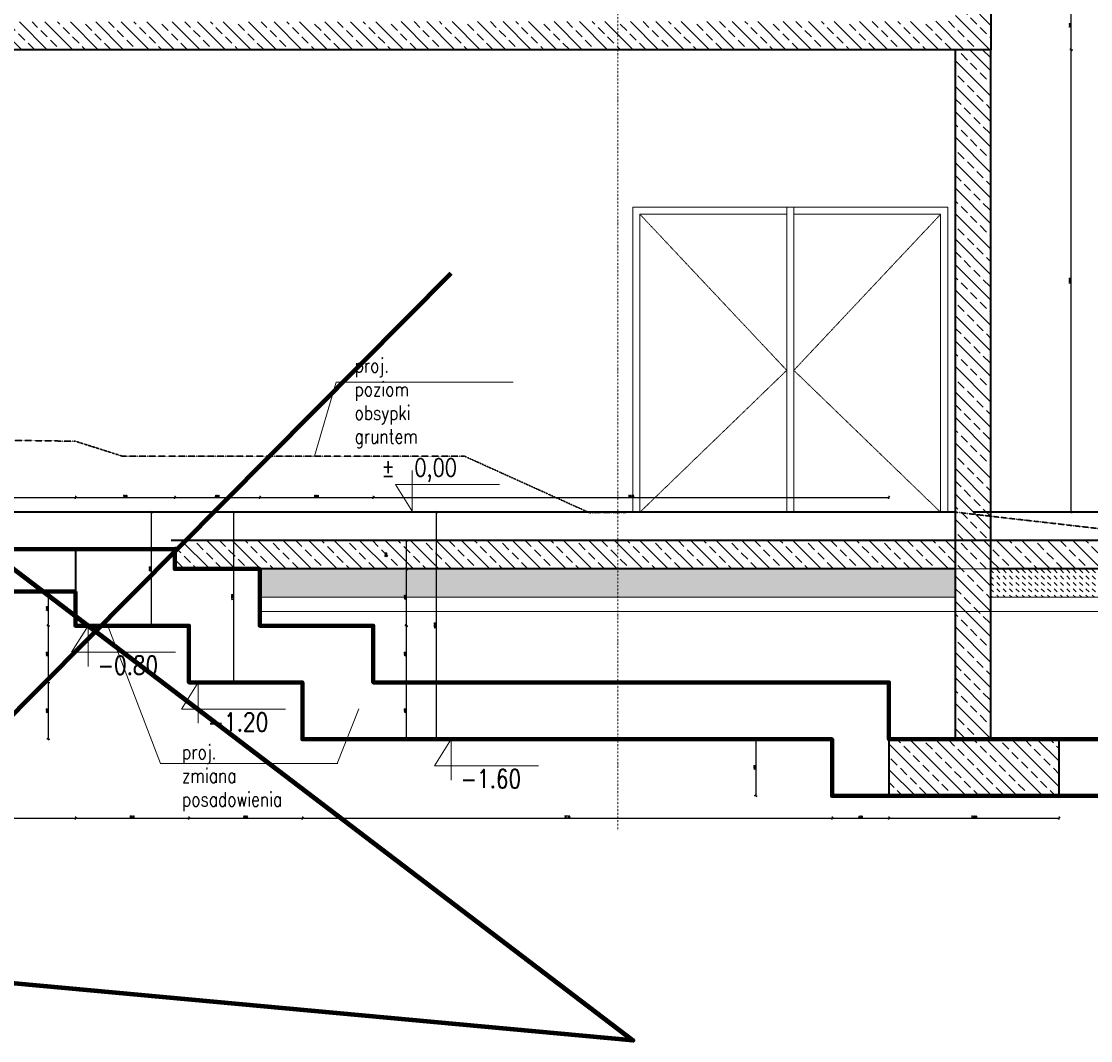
# Model space of a CAD drawing. Header units: millimetres. Extents: x -1893473 to 942156, y -534599 to 942944.
# Tile 7 of 16: x -91795 to -84256, y -280448 to -273264. Entities that reach past the tile are written whole.
import ezdxf

# ---------------------------------------------------------------- set-up
doc = ezdxf.new("R2010")
doc.units = ezdxf.units.MM
doc.header["$LTSCALE"] = 0.2
for name, pattern in [('2_3', [1, 0.5, -0.5]), ('BORDER2', [22.225, 6.35, -3.175, 6.35, -3.175, 0, -3.175]), ('DASHDOT', [25.4, 12.7, -6.35, 0, -6.35])]:
    doc.linetypes.add(name, pattern=pattern)
doc.layers.get('0').update_dxf_attribs({"lineweight": 0})
for name, color, linetype, lineweight in [('!! 1_drzwi-linia', 213, 'Continuous', 5), ('!! 1_hatch projektowane ściany', 4, 'Continuous', 5), ('!! 1_PROJ Sciany', 2, 'Continuous', 40), ('!! 1_PROJ ŻELBET', 1, 'Continuous', 35), ('!! wymiary osi', 250, 'Continuous', 9), ('0-osie-liniA', 14, 'DASHDOT', 5), ('0-rzedne-blok', 62, 'Continuous', 13), ('DO KONSTRUKCJI', 222, 'Continuous', 35), ('P-Linia1', 3, 'Continuous', 53), ('P-Wymiar', 142, 'Continuous', 9), ('P-Ściana żelbetowa', 50, 'Continuous', 30)]:
    doc.layers.add(name, color=color, linetype=linetype, lineweight=lineweight)
doc.styles.add('50', font='ROMANS.shx', dxfattribs={"width": 0.8, "height": 10})
doc.styles.add('DEUTSCH', font='SIMPLEX8')
doc.styles.add('TXT', font='simplex.shx')
doc.dimstyles.new('DIM50', dxfattribs={"dimscale": 5, "dimtxt": 2.5, "dimasz": 1.5, "dimexe": 0, "dimexo": 0, "dimgap": 0.5, "dimtad": 1, "dimdec": 4, "dimrnd": 0.5, "dimdsep": 46, "dimtxsty": 'TXT', "dimblk1": 'TICK1', "dimblk2": 'TICK1', "dimsah": 1, "dimcen": 0, "dimse1": 1, "dimse2": 1, "dimclrd": 1, "dimclre": 7, "dimclrt": 9, "dimadec": 0, "dimazin": 0, "dimtfac": 1, "dimtdec": 4, "dimtmove": 2, "dimatfit": 3, "dimldrblk": 'TICK1', "dimfxl": 1, "dimtolj": 1, "dimarcsym": 0})
pattern_1 = [(135, (-701709.86, 1813346.13), (-89.802561, -89.802561), []), (135, (-701709.86, 1813435.93), (-89.802561, -89.802561), [63.5, -31.75])]

# ---------------------------------------------------------------- blocks, each defined once
blk = doc.blocks.new('TICK1')
at = {"color": 2}
blk.add_line((-1, -1), (1, 1), dxfattribs=at)
at = {"color": 0}
for p, q in [((0, 0), (-1, 0)), ((0, -1.4), (0, 1.4))]:
    blk.add_line(p, q, dxfattribs=at)
blk = doc.blocks.new('*D5231')
at = {"layer": '!! wymiary osi', "color": 1, "lineweight": -2, "transparency": 16777216}
blk.add_line((-84393.5, -276716.1), (-84393.5, -273471.1), dxfattribs=at)
at = {"layer": 'DEFPOINTS', "color": 0, "transparency": 16777216}
for p in [(-84959.2, -273463.6), (-84393.5, -273463.6), (-85052.1, -276723.6)]:
    blk.add_point(p, dxfattribs=at)
at = {"layer": '!! wymiary osi', "color": 1, "lineweight": -2, "transparency": 16777216, "xscale": 7.5, "yscale": 7.5, "zscale": 7.5}
for p, rotation in [((-84393.5, -273463.6), 90), ((-84393.5, -276723.6), 270)]:
    blk.add_blockref('TICK1', p, dxfattribs=dict(at, rotation=rotation))
at = {"layer": '!! wymiary osi', "color": 9, "transparency": 16777216, "insert": (-84402.3, -275093.6), "char_height": 12.5, "attachment_point": 5, "rotation": 90, "style": 'TXT'}
blk.add_mtext('\\A1;3260', dxfattribs=at)
blk = doc.blocks.new('*D5232')
at = {"layer": '!! wymiary osi', "color": 1, "lineweight": -2, "transparency": 16777216}
blk.add_line((-84393.5, -273456.1), (-84393.5, -273131.1), dxfattribs=at)
at = {"layer": 'DEFPOINTS', "color": 0, "transparency": 16777216}
for p in [(-84959.2, -273123.6), (-84393.5, -273123.6), (-84959.2, -273463.6)]:
    blk.add_point(p, dxfattribs=at)
at = {"layer": '!! wymiary osi', "color": 1, "lineweight": -2, "transparency": 16777216, "xscale": 7.5, "yscale": 7.5, "zscale": 7.5}
for p, rotation in [((-84393.5, -273123.6), 90), ((-84393.5, -273463.6), 270)]:
    blk.add_blockref('TICK1', p, dxfattribs=dict(at, rotation=rotation))
at = {"layer": '!! wymiary osi', "color": 9, "transparency": 16777216, "insert": (-84402.3, -273293.6), "char_height": 12.5, "attachment_point": 5, "rotation": 90, "style": 'TXT'}
blk.add_mtext('\\A1;340', dxfattribs=at)
blk = doc.blocks.new('D_kota')
for p, q in [((8.66, 0), (8.66, 23.02)), ((-0.76, 15), (8.66, 15)), ((8.66, 0), (-0.76, 15))]:
    blk.add_line(p, q)
blk.add_lwpolyline([(-0.76, 15), (57.9, 15)])
at = {"style": 'DEUTSCH', "width": 0.8}
blk.add_attdef('POZ.ARCH', (7.32, 19.66), '', height=10, dxfattribs=at)
blk = doc.blocks.new('*D5239')
at = {"layer": '!! wymiary osi', "color": 1, "lineweight": -2, "transparency": 16777216}
blk.add_line((-90879.2, -276731.1), (-90879.2, -277516.1), dxfattribs=at)
at = {"layer": 'DEFPOINTS', "color": 0, "transparency": 16777216}
for p in [(-90940.8, -276723.6), (-90940.8, -277523.6), (-90879.2, -277523.6)]:
    blk.add_point(p, dxfattribs=at)
at = {"layer": '!! wymiary osi', "color": 1, "lineweight": -2, "transparency": 16777216, "xscale": 7.5, "yscale": 7.5, "zscale": 7.5}
for p, rotation in [((-90879.2, -276723.6), 90), ((-90879.2, -277523.6), 270)]:
    blk.add_blockref('TICK1', p, dxfattribs=dict(at, rotation=rotation))
at = {"layer": '!! wymiary osi', "color": 9, "lineweight": 13, "transparency": 16777216, "insert": (-90887.9, -277123.6), "char_height": 12.5, "attachment_point": 5, "rotation": 90, "style": 'TXT'}
blk.add_mtext('\\A1;800', dxfattribs=at)
blk = doc.blocks.new('*D5240')
at = {"layer": '!! wymiary osi', "color": 1, "lineweight": -2, "transparency": 16777216}
blk.add_line((-90299.2, -276731.1), (-90299.2, -277916.1), dxfattribs=at)
at = {"layer": 'DEFPOINTS', "color": 0, "transparency": 16777216}
for p in [(-90288, -276723.6), (-90299.2, -277923.6), (-90288, -277923.6)]:
    blk.add_point(p, dxfattribs=at)
at = {"layer": '!! wymiary osi', "color": 1, "lineweight": -2, "transparency": 16777216, "xscale": 7.5, "yscale": 7.5, "zscale": 7.5}
for p, rotation in [((-90299.2, -276723.6), 90), ((-90299.2, -277923.6), 270)]:
    blk.add_blockref('TICK1', p, dxfattribs=dict(at, rotation=rotation))
at = {"layer": '!! wymiary osi', "color": 9, "lineweight": 13, "transparency": 16777216, "insert": (-90308, -277323.6), "char_height": 12.5, "attachment_point": 5, "rotation": 90, "style": 'TXT'}
blk.add_mtext('\\A1;1200', dxfattribs=at)
blk = doc.blocks.new('*D5241')
at = {"layer": '!! wymiary osi', "color": 1, "lineweight": -2, "transparency": 16777216}
blk.add_line((-88870.1, -276731.1), (-88870.1, -278316.1), dxfattribs=at)
at = {"layer": 'DEFPOINTS', "color": 0, "transparency": 16777216}
for p in [(-88798.2, -276723.6), (-88870.1, -278323.6), (-88798.2, -278323.6)]:
    blk.add_point(p, dxfattribs=at)
at = {"layer": '!! wymiary osi', "color": 1, "lineweight": -2, "transparency": 16777216, "xscale": 7.5, "yscale": 7.5, "zscale": 7.5}
for p, rotation in [((-88870.1, -276723.6), 90), ((-88870.1, -278323.6), 270)]:
    blk.add_blockref('TICK1', p, dxfattribs=dict(at, rotation=rotation))
at = {"layer": '!! wymiary osi', "color": 9, "lineweight": 13, "transparency": 16777216, "insert": (-88878.9, -277523.6), "char_height": 12.5, "attachment_point": 5, "rotation": 90, "style": 'TXT'}
blk.add_mtext('\\A1;1600', dxfattribs=at)
blk = doc.blocks.new('*D5248')
at = {"layer": '!! wymiary osi', "color": 1, "lineweight": -2, "transparency": 16777216}
blk.add_line((-91606, -277291.1), (-91606, -277516.1), dxfattribs=at)
at = {"layer": 'DEFPOINTS', "color": 0, "transparency": 16777216}
for p in [(-91414.2, -277283.6), (-91606, -277523.6), (-91414.2, -277523.6)]:
    blk.add_point(p, dxfattribs=at)
at = {"layer": '!! wymiary osi', "color": 1, "lineweight": -2, "transparency": 16777216, "xscale": 7.5, "yscale": 7.5, "zscale": 7.5}
for p, rotation in [((-91606, -277283.6), 90), ((-91606, -277523.6), 270)]:
    blk.add_blockref('TICK1', p, dxfattribs=dict(at, rotation=rotation))
at = {"layer": '!! wymiary osi', "color": 9, "lineweight": 13, "transparency": 16777216, "insert": (-91614.7, -277403.6), "char_height": 12.5, "attachment_point": 5, "rotation": 90, "style": 'TXT'}
blk.add_mtext('\\A1;240', dxfattribs=at)
blk = doc.blocks.new('*D5249')
at = {"layer": '!! wymiary osi', "color": 1, "lineweight": -2, "transparency": 16777216}
blk.add_line((-91606, -277531.1), (-91606, -277916.1), dxfattribs=at)
at = {"layer": 'DEFPOINTS', "color": 0, "transparency": 16777216}
for p in [(-91414.2, -277523.6), (-91606, -277923.6), (-90614.2, -277923.6)]:
    blk.add_point(p, dxfattribs=at)
at = {"layer": '!! wymiary osi', "color": 1, "lineweight": -2, "transparency": 16777216, "xscale": 7.5, "yscale": 7.5, "zscale": 7.5}
for p, rotation in [((-91606, -277523.6), 90), ((-91606, -277923.6), 270)]:
    blk.add_blockref('TICK1', p, dxfattribs=dict(at, rotation=rotation))
at = {"layer": '!! wymiary osi', "color": 9, "lineweight": 13, "transparency": 16777216, "insert": (-91614.7, -277723.6), "char_height": 12.5, "attachment_point": 5, "rotation": 90, "style": 'TXT'}
blk.add_mtext('\\A1;400', dxfattribs=at)
blk = doc.blocks.new('*D5250')
at = {"layer": '!! wymiary osi', "color": 1, "lineweight": -2, "transparency": 16777216}
blk.add_line((-91606, -277931.1), (-91606, -278316.1), dxfattribs=at)
at = {"layer": 'DEFPOINTS', "color": 0, "transparency": 16777216}
for p in [(-90614.2, -277923.6), (-91606, -278323.6), (-89814.2, -278323.6)]:
    blk.add_point(p, dxfattribs=at)
at = {"layer": '!! wymiary osi', "color": 1, "lineweight": -2, "transparency": 16777216, "xscale": 7.5, "yscale": 7.5, "zscale": 7.5}
for p, rotation in [((-91606, -277923.6), 90), ((-91606, -278323.6), 270)]:
    blk.add_blockref('TICK1', p, dxfattribs=dict(at, rotation=rotation))
at = {"layer": '!! wymiary osi', "color": 9, "lineweight": 13, "transparency": 16777216, "insert": (-91614.7, -278123.6), "char_height": 12.5, "attachment_point": 5, "rotation": 90, "style": 'TXT'}
blk.add_mtext('\\A1;400', dxfattribs=at)
blk = doc.blocks.new('*D5251')
at = {"layer": '!! wymiary osi', "color": 1, "lineweight": -2, "transparency": 16777216}
blk.add_line((-86617.3, -278331.1), (-86617.3, -278716.1), dxfattribs=at)
at = {"layer": 'DEFPOINTS', "color": 0, "transparency": 16777216}
for p in [(-85884.4, -278323.6), (-86617.3, -278723.6), (-85884.4, -278723.6)]:
    blk.add_point(p, dxfattribs=at)
at = {"layer": '!! wymiary osi', "color": 1, "lineweight": -2, "transparency": 16777216, "xscale": 7.5, "yscale": 7.5, "zscale": 7.5}
for p, rotation in [((-86617.3, -278323.6), 90), ((-86617.3, -278723.6), 270)]:
    blk.add_blockref('TICK1', p, dxfattribs=dict(at, rotation=rotation))
at = {"layer": '!! wymiary osi', "color": 9, "lineweight": 13, "transparency": 16777216, "insert": (-86626, -278523.6), "char_height": 12.5, "attachment_point": 5, "rotation": 90, "style": 'TXT'}
blk.add_mtext('\\A1;400', dxfattribs=at)
blk = doc.blocks.new('*D5255')
at = {"layer": '!! wymiary osi', "color": 1, "lineweight": -2, "transparency": 16777216}
blk.add_line((-89081, -278316.1), (-89081, -277931.1), dxfattribs=at)
at = {"layer": 'DEFPOINTS', "color": 0, "transparency": 16777216}
for p in [(-89081, -277923.6), (-88975.1, -277923.6), (-88975.1, -278323.6)]:
    blk.add_point(p, dxfattribs=at)
at = {"layer": '!! wymiary osi', "color": 1, "lineweight": -2, "transparency": 16777216, "xscale": 7.5, "yscale": 7.5, "zscale": 7.5}
for p, rotation in [((-89081, -277923.6), 90), ((-89081, -278323.6), 270)]:
    blk.add_blockref('TICK1', p, dxfattribs=dict(at, rotation=rotation))
at = {"layer": '!! wymiary osi', "color": 9, "lineweight": 13, "transparency": 16777216, "insert": (-89089.8, -278123.6), "char_height": 12.5, "attachment_point": 5, "rotation": 90, "style": 'TXT'}
blk.add_mtext('\\A1;400', dxfattribs=at)
blk = doc.blocks.new('*D5256')
at = {"layer": '!! wymiary osi', "color": 1, "lineweight": -2, "transparency": 16777216}
blk.add_line((-89081, -277916.1), (-89081, -277531.1), dxfattribs=at)
at = {"layer": 'DEFPOINTS', "color": 0, "transparency": 16777216}
for p in [(-89414.2, -277523.6), (-89081, -277523.6), (-88975.1, -277923.6)]:
    blk.add_point(p, dxfattribs=at)
at = {"layer": '!! wymiary osi', "color": 1, "lineweight": -2, "transparency": 16777216, "xscale": 7.5, "yscale": 7.5, "zscale": 7.5}
for p, rotation in [((-89081, -277523.6), 90), ((-89081, -277923.6), 270)]:
    blk.add_blockref('TICK1', p, dxfattribs=dict(at, rotation=rotation))
at = {"layer": '!! wymiary osi', "color": 9, "lineweight": 13, "transparency": 16777216, "insert": (-89089.8, -277723.6), "char_height": 12.5, "attachment_point": 5, "rotation": 90, "style": 'TXT'}
blk.add_mtext('\\A1;400', dxfattribs=at)
blk = doc.blocks.new('*D5257')
at = {"layer": '!! wymiary osi', "color": 1, "lineweight": -2, "transparency": 16777216}
blk.add_line((-89081, -277516.1), (-89081, -277131.1), dxfattribs=at)
at = {"layer": 'DEFPOINTS', "color": 0, "transparency": 16777216}
for p in [(-90214.2, -277123.6), (-89081, -277123.6), (-89414.2, -277523.6)]:
    blk.add_point(p, dxfattribs=at)
at = {"layer": '!! wymiary osi', "color": 1, "lineweight": -2, "transparency": 16777216, "xscale": 7.5, "yscale": 7.5, "zscale": 7.5}
for p, rotation in [((-89081, -277123.6), 90), ((-89081, -277523.6), 270)]:
    blk.add_blockref('TICK1', p, dxfattribs=dict(at, rotation=rotation))
at = {"layer": '!! wymiary osi', "color": 9, "lineweight": 13, "transparency": 16777216, "insert": (-89089.8, -277323.6), "char_height": 12.5, "attachment_point": 5, "rotation": 90, "style": 'TXT'}
blk.add_mtext('\\A1;400', dxfattribs=at)
blk = doc.blocks.new('*D5258')
at = {"layer": '!! wymiary osi', "color": 1, "lineweight": -2, "transparency": 16777216}
blk.add_line((-89081, -277116.1), (-89081, -276931.1), dxfattribs=at)
at = {"layer": 'DEFPOINTS', "color": 0, "transparency": 16777216}
for p in [(-91014.2, -276923.6), (-89081, -276923.6), (-90214.2, -277123.6)]:
    blk.add_point(p, dxfattribs=at)
at = {"layer": '!! wymiary osi', "color": 1, "lineweight": -2, "transparency": 16777216, "xscale": 7.5, "yscale": 7.5, "zscale": 7.5}
for p, rotation in [((-89081, -276923.6), 90), ((-89081, -277123.6), 270)]:
    blk.add_blockref('TICK1', p, dxfattribs=dict(at, rotation=rotation))
at = {"layer": '!! wymiary osi', "color": 9, "lineweight": 13, "transparency": 16777216, "insert": (-89225.4, -277023.6), "char_height": 12.5, "attachment_point": 5, "rotation": 90, "style": 'TXT'}
blk.add_mtext('\\A1;200', dxfattribs=at)
blk = doc.blocks.new('*D5259')
at = {"layer": '!! wymiary osi', "color": 1, "lineweight": -2, "transparency": 16777216}
blk.add_line((-93206.7, -278879.7), (-91421.7, -278879.7), dxfattribs=at)
at = {"layer": 'DEFPOINTS', "color": 0, "transparency": 16777216}
for p in [(-93214.2, -277223.6), (-91414.2, -277223.6), (-91414.2, -278879.7)]:
    blk.add_point(p, dxfattribs=at)
at = {"layer": '!! wymiary osi', "color": 1, "lineweight": -2, "transparency": 16777216, "xscale": 7.5, "yscale": 7.5, "zscale": 7.5, "rotation": 180}
blk.add_blockref('TICK1', (-93214.2, -278879.7), dxfattribs=at)
at = {"layer": '!! wymiary osi', "color": 1, "lineweight": -2, "transparency": 16777216, "xscale": 7.5, "yscale": 7.5, "zscale": 7.5}
blk.add_blockref('TICK1', (-91414.2, -278879.7), dxfattribs=at)
at = {"layer": '!! wymiary osi', "color": 9, "lineweight": 13, "transparency": 16777216, "insert": (-92314.2, -278870.9), "char_height": 12.5, "attachment_point": 5, "style": 'TXT'}
blk.add_mtext('\\A1;1800', dxfattribs=at)
blk = doc.blocks.new('*D5260')
at = {"layer": '!! wymiary osi', "color": 1, "lineweight": -2, "transparency": 16777216}
blk.add_line((-91406.7, -278879.7), (-90621.7, -278879.7), dxfattribs=at)
at = {"layer": 'DEFPOINTS', "color": 0, "transparency": 16777216}
for p in [(-91414.2, -277223.6), (-90614.2, -277923.6), (-90614.2, -278879.7)]:
    blk.add_point(p, dxfattribs=at)
at = {"layer": '!! wymiary osi', "color": 1, "lineweight": -2, "transparency": 16777216, "xscale": 7.5, "yscale": 7.5, "zscale": 7.5, "rotation": 180}
blk.add_blockref('TICK1', (-91414.2, -278879.7), dxfattribs=at)
at = {"layer": '!! wymiary osi', "color": 1, "lineweight": -2, "transparency": 16777216, "xscale": 7.5, "yscale": 7.5, "zscale": 7.5}
blk.add_blockref('TICK1', (-90614.2, -278879.7), dxfattribs=at)
at = {"layer": '!! wymiary osi', "color": 9, "lineweight": 13, "transparency": 16777216, "insert": (-91014.2, -278870.9), "char_height": 12.5, "attachment_point": 5, "style": 'TXT'}
blk.add_mtext('\\A1;800', dxfattribs=at)
blk = doc.blocks.new('*D5261')
at = {"layer": '!! wymiary osi', "color": 1, "lineweight": -2, "transparency": 16777216}
blk.add_line((-90606.7, -278879.7), (-89821.7, -278879.7), dxfattribs=at)
at = {"layer": 'DEFPOINTS', "color": 0, "transparency": 16777216}
for p in [(-90614.2, -277923.6), (-89814.2, -278323.6), (-89814.2, -278879.7)]:
    blk.add_point(p, dxfattribs=at)
at = {"layer": '!! wymiary osi', "color": 1, "lineweight": -2, "transparency": 16777216, "xscale": 7.5, "yscale": 7.5, "zscale": 7.5, "rotation": 180}
blk.add_blockref('TICK1', (-90614.2, -278879.7), dxfattribs=at)
at = {"layer": '!! wymiary osi', "color": 1, "lineweight": -2, "transparency": 16777216, "xscale": 7.5, "yscale": 7.5, "zscale": 7.5}
blk.add_blockref('TICK1', (-89814.2, -278879.7), dxfattribs=at)
at = {"layer": '!! wymiary osi', "color": 9, "lineweight": 13, "transparency": 16777216, "insert": (-90214.2, -278870.9), "char_height": 12.5, "attachment_point": 5, "style": 'TXT'}
blk.add_mtext('\\A1;800', dxfattribs=at)
blk = doc.blocks.new('*D5262')
at = {"layer": '!! wymiary osi', "color": 1, "lineweight": -2, "transparency": 16777216}
blk.add_line((-89806.7, -278879.7), (-86086.7, -278879.7), dxfattribs=at)
at = {"layer": 'DEFPOINTS', "color": 0, "transparency": 16777216}
for p in [(-89814.2, -278323.6), (-86079.2, -278723.6), (-86079.2, -278879.7)]:
    blk.add_point(p, dxfattribs=at)
at = {"layer": '!! wymiary osi', "color": 1, "lineweight": -2, "transparency": 16777216, "xscale": 7.5, "yscale": 7.5, "zscale": 7.5, "rotation": 180}
blk.add_blockref('TICK1', (-89814.2, -278879.7), dxfattribs=at)
at = {"layer": '!! wymiary osi', "color": 1, "lineweight": -2, "transparency": 16777216, "xscale": 7.5, "yscale": 7.5, "zscale": 7.5}
blk.add_blockref('TICK1', (-86079.2, -278879.7), dxfattribs=at)
at = {"layer": '!! wymiary osi', "color": 9, "lineweight": 13, "transparency": 16777216, "insert": (-87946.7, -278870.9), "char_height": 12.5, "attachment_point": 5, "style": 'TXT'}
blk.add_mtext('\\A1;3735', dxfattribs=at)
blk = doc.blocks.new('*D5263')
at = {"layer": '!! wymiary osi', "color": 1, "lineweight": -2, "transparency": 16777216}
blk.add_line((-86071.7, -278879.7), (-85686.7, -278879.7), dxfattribs=at)
at = {"layer": 'DEFPOINTS', "color": 0, "transparency": 16777216}
for p in [(-86079.2, -278723.6), (-85679.2, -278723.6), (-85679.2, -278879.7)]:
    blk.add_point(p, dxfattribs=at)
at = {"layer": '!! wymiary osi', "color": 1, "lineweight": -2, "transparency": 16777216, "xscale": 7.5, "yscale": 7.5, "zscale": 7.5, "rotation": 180}
blk.add_blockref('TICK1', (-86079.2, -278879.7), dxfattribs=at)
at = {"layer": '!! wymiary osi', "color": 1, "lineweight": -2, "transparency": 16777216, "xscale": 7.5, "yscale": 7.5, "zscale": 7.5}
blk.add_blockref('TICK1', (-85679.2, -278879.7), dxfattribs=at)
at = {"layer": '!! wymiary osi', "color": 9, "lineweight": 13, "transparency": 16777216, "insert": (-85879.2, -278870.9), "char_height": 12.5, "attachment_point": 5, "style": 'TXT'}
blk.add_mtext('\\A1;400', dxfattribs=at)
blk = doc.blocks.new('*D5264')
at = {"layer": '!! wymiary osi', "color": 1, "lineweight": -2, "transparency": 16777216}
blk.add_line((-85671.7, -278879.7), (-84486.7, -278879.7), dxfattribs=at)
at = {"layer": 'DEFPOINTS', "color": 0, "transparency": 16777216}
for p in [(-85679.2, -278723.6), (-84479.2, -278723.6), (-84479.2, -278879.7)]:
    blk.add_point(p, dxfattribs=at)
at = {"layer": '!! wymiary osi', "color": 1, "lineweight": -2, "transparency": 16777216, "xscale": 7.5, "yscale": 7.5, "zscale": 7.5, "rotation": 180}
blk.add_blockref('TICK1', (-85679.2, -278879.7), dxfattribs=at)
at = {"layer": '!! wymiary osi', "color": 1, "lineweight": -2, "transparency": 16777216, "xscale": 7.5, "yscale": 7.5, "zscale": 7.5}
blk.add_blockref('TICK1', (-84479.2, -278879.7), dxfattribs=at)
at = {"layer": '!! wymiary osi', "color": 9, "lineweight": 13, "transparency": 16777216, "insert": (-85079.2, -278870.9), "char_height": 12.5, "attachment_point": 5, "style": 'TXT'}
blk.add_mtext('\\A1;1200', dxfattribs=at)
blk = doc.blocks.new('*D5265')
at = {"layer": '!! wymiary osi', "color": 1, "lineweight": -2, "transparency": 16777216}
blk.add_line((-93206.7, -276619.6), (-91421.7, -276619.6), dxfattribs=at)
at = {"layer": 'DEFPOINTS', "color": 0, "transparency": 16777216}
for p in [(-91414.2, -276619.6), (-93214.2, -277073.6), (-91414.2, -277073.6)]:
    blk.add_point(p, dxfattribs=at)
at = {"layer": '!! wymiary osi', "color": 1, "lineweight": -2, "transparency": 16777216, "xscale": 7.5, "yscale": 7.5, "zscale": 7.5, "rotation": 180}
blk.add_blockref('TICK1', (-93214.2, -276619.6), dxfattribs=at)
at = {"layer": '!! wymiary osi', "color": 1, "lineweight": -2, "transparency": 16777216, "xscale": 7.5, "yscale": 7.5, "zscale": 7.5}
blk.add_blockref('TICK1', (-91414.2, -276619.6), dxfattribs=at)
at = {"layer": '!! wymiary osi', "color": 9, "lineweight": 13, "transparency": 16777216, "insert": (-92314.2, -276610.9), "char_height": 12.5, "attachment_point": 5, "style": 'TXT'}
blk.add_mtext('\\A1;1800', dxfattribs=at)
blk = doc.blocks.new('*D5266')
at = {"layer": '!! wymiary osi', "color": 1, "lineweight": -2, "transparency": 16777216}
blk.add_line((-91406.7, -276619.6), (-90721.7, -276619.6), dxfattribs=at)
at = {"layer": 'DEFPOINTS', "color": 0, "transparency": 16777216}
for p in [(-90714.2, -276619.6), (-90714.2, -277023.6), (-91414.2, -277073.6)]:
    blk.add_point(p, dxfattribs=at)
at = {"layer": '!! wymiary osi', "color": 1, "lineweight": -2, "transparency": 16777216, "xscale": 7.5, "yscale": 7.5, "zscale": 7.5, "rotation": 180}
blk.add_blockref('TICK1', (-91414.2, -276619.6), dxfattribs=at)
at = {"layer": '!! wymiary osi', "color": 1, "lineweight": -2, "transparency": 16777216, "xscale": 7.5, "yscale": 7.5, "zscale": 7.5}
blk.add_blockref('TICK1', (-90714.2, -276619.6), dxfattribs=at)
at = {"layer": '!! wymiary osi', "color": 9, "lineweight": 13, "transparency": 16777216, "insert": (-91064.2, -276610.9), "char_height": 12.5, "attachment_point": 5, "style": 'TXT'}
blk.add_mtext('\\A1;700', dxfattribs=at)
blk = doc.blocks.new('*D5267')
at = {"layer": '!! wymiary osi', "color": 1, "lineweight": -2, "transparency": 16777216}
blk.add_line((-90706.7, -276619.6), (-90121.7, -276619.6), dxfattribs=at)
at = {"layer": 'DEFPOINTS', "color": 0, "transparency": 16777216}
for p in [(-90114.2, -276619.6), (-90714.2, -277023.6), (-90114.2, -277323.6)]:
    blk.add_point(p, dxfattribs=at)
at = {"layer": '!! wymiary osi', "color": 1, "lineweight": -2, "transparency": 16777216, "xscale": 7.5, "yscale": 7.5, "zscale": 7.5, "rotation": 180}
blk.add_blockref('TICK1', (-90714.2, -276619.6), dxfattribs=at)
at = {"layer": '!! wymiary osi', "color": 1, "lineweight": -2, "transparency": 16777216, "xscale": 7.5, "yscale": 7.5, "zscale": 7.5}
blk.add_blockref('TICK1', (-90114.2, -276619.6), dxfattribs=at)
at = {"layer": '!! wymiary osi', "color": 9, "lineweight": 13, "transparency": 16777216, "insert": (-90414.2, -276610.9), "char_height": 12.5, "attachment_point": 5, "style": 'TXT'}
blk.add_mtext('\\A1;600', dxfattribs=at)
blk = doc.blocks.new('*D5268')
at = {"layer": '!! wymiary osi', "color": 1, "lineweight": -2, "transparency": 16777216}
blk.add_line((-90106.7, -276619.6), (-89321.7, -276619.6), dxfattribs=at)
at = {"layer": 'DEFPOINTS', "color": 0, "transparency": 16777216}
for p in [(-89314.2, -276619.6), (-90114.2, -277323.6), (-89314.2, -277523.6)]:
    blk.add_point(p, dxfattribs=at)
at = {"layer": '!! wymiary osi', "color": 1, "lineweight": -2, "transparency": 16777216, "xscale": 7.5, "yscale": 7.5, "zscale": 7.5, "rotation": 180}
blk.add_blockref('TICK1', (-90114.2, -276619.6), dxfattribs=at)
at = {"layer": '!! wymiary osi', "color": 1, "lineweight": -2, "transparency": 16777216, "xscale": 7.5, "yscale": 7.5, "zscale": 7.5}
blk.add_blockref('TICK1', (-89314.2, -276619.6), dxfattribs=at)
at = {"layer": '!! wymiary osi', "color": 9, "lineweight": 13, "transparency": 16777216, "insert": (-89714.2, -276610.9), "char_height": 12.5, "attachment_point": 5, "style": 'TXT'}
blk.add_mtext('\\A1;800', dxfattribs=at)
blk = doc.blocks.new('*D5269')
at = {"layer": '!! wymiary osi', "color": 1, "lineweight": -2, "transparency": 16777216}
blk.add_line((-89306.7, -276619.6), (-85686.7, -276619.6), dxfattribs=at)
at = {"layer": 'DEFPOINTS', "color": 0, "transparency": 16777216}
for p in [(-85679.2, -276619.6), (-89314.2, -277523.6), (-85679.2, -277923.6)]:
    blk.add_point(p, dxfattribs=at)
at = {"layer": '!! wymiary osi', "color": 1, "lineweight": -2, "transparency": 16777216, "xscale": 7.5, "yscale": 7.5, "zscale": 7.5, "rotation": 180}
blk.add_blockref('TICK1', (-89314.2, -276619.6), dxfattribs=at)
at = {"layer": '!! wymiary osi', "color": 1, "lineweight": -2, "transparency": 16777216, "xscale": 7.5, "yscale": 7.5, "zscale": 7.5}
blk.add_blockref('TICK1', (-85679.2, -276619.6), dxfattribs=at)
at = {"layer": '!! wymiary osi', "color": 9, "lineweight": 13, "transparency": 16777216, "insert": (-87496.7, -276610.9), "char_height": 12.5, "attachment_point": 5, "style": 'TXT'}
blk.add_mtext('\\A1;3635', dxfattribs=at)
blk = doc.blocks.new('A$C51EA1695')
at = {"layer": '!! wymiary osi', "color": 1, "lineweight": 13}
for p, q in [((-17.59, -10.27), (-17.59, 18.5)), ((-29.37, 8.48), (-17.59, 8.48)), ((-17.59, -10.27), (-29.37, 8.48))]:
    blk.add_line(p, q, dxfattribs=at)
blk.add_lwpolyline([(-29.37, 8.48), (43.95, 8.48)], dxfattribs=at)

msp = doc.modelspace()

# ---------------------------------------------------------------- hatches: boundary and pattern name
at = {"layer": '!! 1_hatch projektowane ściany'}
h = msp.add_hatch(dxfattribs=at)
h.set_pattern_fill('ANSI33', color=256, scale=20, angle=90)
h.set_pattern_definition(pattern_1)
h.paths.add_polyline_path([(-93414.1819, -273713.64349), (-93414.1819, -273268.64349), (-85209.15885, -273263.64349), (-85209.15885, -273143.64349), (-84959.15885, -273143.64349), (-84959.15885, -273463.64349), (-92964.1819, -273463.64349), (-92964.1819, -273713.64349)])
h = msp.add_hatch(dxfattribs=at)
h.set_pattern_fill('ANSI33', color=256, scale=20, angle=90)
h.set_pattern_definition([(135, (-701709.86, 1846971.47), (-89.802561, -89.802561), []), (135, (-701709.86, 1847061.27), (-89.802561, -89.802561), [63.5, -31.75])])
h.paths.add_polyline_path([(-84959.15885, -273463.64349), (-85209.15885, -273463.64349), (-85209.15885, -276923.64349), (-84959.15885, -276923.64349)])
h = msp.add_hatch(dxfattribs=at)
h.set_pattern_fill('ANSI33', color=256, scale=20, angle=90)
h.set_pattern_definition(pattern_1)
h.paths.add_polyline_path([(-85209.15885, -276923.64349), (-87589.1819, -276923.64349), (-87589.1819, -277123.64349), (-85209.15885, -277123.64349)])
h.paths.add_polyline_path([(-90714.1819, -276923.64349), (-90714.1819, -277123.64349), (-87589.1819, -277123.64349), (-87589.1819, -276923.64349)])
h = msp.add_hatch(dxfattribs=at)
h.set_pattern_fill('ANSI33', color=256, scale=20, angle=90)
h.set_pattern_definition(pattern_1)
h.paths.add_polyline_path([(-85084.1819, -276923.64349), (-85209.15885, -276923.64349), (-85209.15885, -278323.64349), (-85084.1819, -278323.64349)])
h.paths.add_polyline_path([(-84959.15885, -276923.64349), (-85084.1819, -276923.64349), (-85084.1819, -278323.64349), (-84959.15885, -278323.64349)])
h = msp.add_hatch(dxfattribs=at)
h.set_pattern_fill('ANSI33', color=256, scale=20, angle=90)
h.set_pattern_definition(pattern_1)
h.paths.add_polyline_path([(-82909.72485, -276923.64349), (-84959.15885, -276923.64349), (-84959.15885, -277123.64349), (-82909.72485, -277123.64349)])
h = msp.add_hatch(dxfattribs=at)
h.set_pattern_fill('DASH', color=256, scale=10, angle=-45)
h.set_pattern_definition([(315, (1922372.988, 531723.194), (44.9012806, -8e-15), [31.75, -31.75])])
h.paths.add_polyline_path([(-90114.1819, -277123.64349), (-90114.1819, -277323.64349), (-85209.15885, -277323.64349), (-85209.15885, -277123.64349)])
h = msp.add_hatch(dxfattribs=at)
h.set_pattern_fill('DASH', color=256, scale=10, angle=-45)
h.set_pattern_definition([(315, (1927018.01, 531723.194), (44.9012806, -8e-15), [31.75, -31.75])])
h.paths.add_polyline_path([(-82934.35472, -277323.64349), (-82934.35472, -277123.64349), (-84959.15885, -277123.64349), (-84959.15885, -277323.64349)])
h = msp.add_hatch(dxfattribs=at)
h.set_pattern_fill('ANSI33', color=256, scale=20, angle=90)
h.set_pattern_definition([(135, (-701709.86, 1814746.13), (-89.802561, -89.802561), []), (135, (-701709.86, 1814835.93), (-89.802561, -89.802561), [63.5, -31.75])])
h.paths.add_polyline_path([(-85679.15885, -278323.64349), (-84479.15885, -278323.64349), (-84479.15885, -278723.64349), (-85679.15885, -278723.64349)])

# ---------------------------------------------------------------- linework, layer by layer
at = {"layer": '!! 1_drzwi-linia'}
for points in [[(-86349.1819, -276723.64349), (-86349.1819, -274573.64349), (-87484.1819, -274573.64349), (-87484.1819, -276723.64349)], [(-86399.1819, -276723.64349), (-86399.1819, -274623.64349), (-87434.1819, -274623.64349), (-87434.1819, -276723.64349)], [(-86399.1819, -276723.64349), (-86399.1819, -274573.64349), (-85264.1819, -274573.64349), (-85264.1819, -276723.64349)], [(-86349.1819, -276723.64349), (-86349.1819, -274623.64349), (-85314.1819, -274623.64349), (-85314.1819, -276723.64349)]]:
    msp.add_lwpolyline(points, dxfattribs=at)
at = {"layer": '!! 1_drzwi-linia', "linetype": '2_3', "ltscale": 10}
for points in [[(-87434.1819, -274623.64349), (-86399.1819, -275723.64349), (-87434.1819, -276723.64349)], [(-85314.1819, -274623.64349), (-86349.1819, -275723.64349), (-85314.1819, -276723.64349)]]:
    msp.add_lwpolyline(points, dxfattribs=at)
at = {"layer": '!! 1_PROJ Sciany'}
for p, q in [((-85209.15885, -276923.64349), (-85209.15885, -273463.64349)), ((-84959.15885, -276923.64349), (-84959.15885, -273463.64349))]:
    msp.add_line(p, q, dxfattribs=at)
for points in [[(-85209.15885, -276723.64349), (-92964.1819, -276723.64349)], [(-79209.15885, -276723.64349), (-85084.1819, -276723.64349)]]:
    msp.add_lwpolyline(points, dxfattribs=at)
at = {"layer": '!! 1_PROJ ŻELBET'}
for p, q in [((-85209.15885, -278323.64349), (-85209.15885, -276923.64349)), ((-84959.15885, -278323.64349), (-84959.15885, -276923.64349))]:
    msp.add_line(p, q, dxfattribs=at)
for points in [[(-84959.15885, -273143.64349), (-84959.15885, -273463.64349)], [(-84959.15885, -273463.64349), (-92964.1819, -273463.64349)], [(-79209.15885, -276923.64349), (-90739.53757, -276923.64349)], [(-85209.15885, -277123.64349), (-90714.1819, -277123.64349)], [(-79209.15885, -277123.64349), (-84959.15885, -277123.64349)]]:
    msp.add_lwpolyline(points, dxfattribs=at)
at = {"layer": '!! wymiary osi', "color": 1, "lineweight": 13}
for points in [[(-88327.60127, -275806.28114), (-89576.21023, -275806.28114), (-89729.18797, -276328.64349)], [(-89564.84152, -278494.40115), (-90813.45048, -278494.40115), (-91185.57981, -277523.64349)], [(-90817.42274, -278494.40115), (-89568.81378, -278494.40115), (-89415.83604, -278108.61564)]]:
    msp.add_lwpolyline(points, dxfattribs=at)
at = {"layer": '!! wymiary osi'}
for points in [[(-90114.1819, -277423.64349), (-69826.43601, -277423.64349), (-68385.01466, -278923.64349), (-67242.79674, -278923.64349), (-65492.79674, -277173.64349), (-65077.57352, -277173.64349), (-65077.57352, -277073.64349), (-65534.2181, -277073.64349), (-67284.2181, -278823.64349), (-68285.01466, -278823.64349), (-69785.01466, -277323.64349), (-75609.1819, -277323.64349)], [(-79209.15885, -277123.64349), (-87916.38006, -277123.64349)], [(-85209.15885, -277323.5049), (-90114.1819, -277323.5049)], [(-88824.32048, -277323.64349), (-86989.20494, -277323.64349)], [(-84959.15885, -277323.64349), (-79209.15885, -277323.64349)]]:
    msp.add_lwpolyline(points, dxfattribs=at)
at = {"layer": '0-osie-liniA', "ltscale": 5}
msp.add_lwpolyline([(-87589.1819, -261044.45329), (-87589.1819, -278969.76313)], dxfattribs=at)
at = {"layer": 'DO KONSTRUKCJI', "color": 6, "linetype": 'BORDER2', "lineweight": 30, "true_color": 0xe600e6}
msp.add_lwpolyline([(-64445.79423, -277173.64349), (-75747.80682, -277173.64349), (-82315.44095, -277054.87635), (-85209.12165, -276723.65038), (-87434.1819, -276723.64349), (-87790.92505, -276727.19565), (-88671.87728, -276328.64349), (-91083.95053, -276328.64349), (-91414.1819, -276223.64349), (-93464.73377, -276193.33879)], dxfattribs=at)
at = {"layer": 'DO KONSTRUKCJI', "color": 1, "lineweight": 35, "true_color": 0xf50000}
msp.add_lwpolyline([(-93214.1819, -277283.64349), (-93214.1819, -276983.64349), (-91414.1819, -276983.64349), (-91414.1819, -277283.64349)], close=True, dxfattribs=at)
at = {"layer": 'DO KONSTRUKCJI', "color": 1, "lineweight": 35}
msp.add_lwpolyline([(-85679.15885, -278723.64349), (-84479.15885, -278723.64349), (-84479.15885, -278323.64349), (-85679.15885, -278323.64349)], close=True, dxfattribs=at)
at = {"layer": 'P-Linia1', "color": 1, "lineweight": 80, "true_color": 0xf50000}
for points in [[(-91414.1819, -277283.64349), (-93214.1819, -277283.64349), (-93214.1819, -276983.64349), (-91414.1819, -276983.64349)], [(-67184.2181, -278323.64349), (-85679.15885, -278323.64349), (-85679.15885, -277923.64349), (-89314.1819, -277923.64349), (-89314.1819, -277523.64349), (-90114.1819, -277523.64349), (-90114.1819, -277123.64349), (-90714.1819, -277123.64349), (-90714.1819, -276983.64349), (-91414.1819, -276983.64349)], [(-67184.2181, -278723.64349), (-86079.15885, -278723.64349), (-86079.15885, -278323.64349), (-89814.1819, -278323.64349), (-89814.1819, -277923.64349), (-90614.1819, -277923.64349), (-90614.1819, -277523.64349), (-91414.1819, -277523.64349), (-91414.1819, -277283.64349)]]:
    msp.add_lwpolyline(points, dxfattribs=at)
at = {"layer": 'P-Wymiar', "color": 1, "lineweight": 90, "true_color": 0xf50000}
msp.add_lwpolyline([(-95328.63589, -274476.12833), (-87482.47635, -280448.21521), (-93580.48288, -279884.81054), (-88766.05661, -275039.533)], dxfattribs=at)
at = {"layer": 'P-Wymiar', "color": 1, "true_color": 0xf50000}
msp.add_lwpolyline([(-93469.21812, -277288.64349), (-91463.36863, -277288.64349)], dxfattribs=at)

# ---------------------------------------------------------------- block references
at = {"layer": '0-rzedne-blok'}
ref = msp.add_blockref('D_kota', (-89147.63088, -276717.03858), dxfattribs=dict(at, xscale=12.50000000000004, yscale=12.50000000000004, zscale=12.50000000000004))
ref.add_attrib('POZ.ARCH', '%%p  0,00  ', (-89255.88405, -276471.23913), dxfattribs={"layer": '0', "height": 125, "style": 'DEUTSCH', "width": 0.8})
at = {"layer": 'P-Ściana żelbetowa', "color": 1, "true_color": 0xf50000, "xscale": -10, "yscale": 10, "zscale": 10, "rotation": 180}
for p in [(-91148.49175, -277626.38931), (-90372.31057, -278026.38931), (-88589.19457, -278426.38931)]:
    msp.add_blockref('A$C51EA1695', p, dxfattribs=at)

# ---------------------------------------------------------------- texts
at = {"layer": 'DO KONSTRUKCJI', "lineweight": 20, "char_height": 100, "attachment_point": 1, "style": '50'}
for s, insert in [('proj. poziom obsypki gruntem', (-89446.296, -275638.95513)), ('proj. zmiana posadowienia', (-90662.76347, -278363.70928))]:
    msp.add_mtext_dynamic_manual_height_columns(s, width=145.1742013, gutter_width=50, heights=[0], dxfattribs=dict(at, insert=insert))
at = {"layer": 'P-Ściana żelbetowa', "color": 1, "lineweight": 13, "true_color": 0xf50000, "char_height": 130, "attachment_point": 1, "style": '50'}
for s, insert in [('-0.80', (-91258.74491, -277737.64871)), ('-1.20', (-90482.56373, -278137.64871)), ('-1.60', (-88699.44773, -278537.64871))]:
    msp.add_mtext_dynamic_manual_height_columns(s, width=145.1742013, gutter_width=50, heights=[0], dxfattribs=dict(at, insert=insert))

# ---------------------------------------------------------------- dimensions: what is measured, and where the dimension line sits
at = {"layer": '!! wymiary osi'}
for base, p1, p2, picture, middle in [((-84393.5475, -273123.64349), (-84959.15885, -273463.64349), (-84959.15885, -273123.64349), '*D5232', (-84402.2975, -273293.64349)), ((-84393.5475, -273463.64349), (-85052.11474, -276723.64349), (-84959.15885, -273463.64349), '*D5231', (-84402.2975, -275093.64349))]:
    dim = msp.add_linear_dim(base=base, p1=p1, p2=p2, angle=90, dimstyle='DIM50', dxfattribs=at)
    dim.commit()
    dim.dimension.update_dxf_attribs({"geometry": picture, "text_midpoint": middle})
at = {"layer": '!! wymiary osi', "color": 1, "lineweight": 13}
for base, p1, p2, picture, middle in [((-91414.1819, -276619.61226), (-93214.1819, -277073.64349), (-91414.1819, -277073.64349), '*D5265', (-92314.1819, -276610.86226)), ((-90714.1819, -276619.61226), (-91414.1819, -277073.64349), (-90714.1819, -277023.64349), '*D5266', (-91064.1819, -276610.86226)), ((-90114.1819, -276619.61226), (-90714.1819, -277023.64349), (-90114.1819, -277323.64349), '*D5267', (-90414.1819, -276610.86226)), ((-89314.1819, -276619.61226), (-90114.1819, -277323.64349), (-89314.1819, -277523.64349), '*D5268', (-89714.1819, -276610.86226)), ((-85679.158854, -276619.612256), (-89314.181895, -277523.643487), (-85679.158854, -277923.643487), '*D5269', (-87496.670374, -276610.862256)), ((-91414.1819, -278879.68907), (-93214.1819, -277223.64349), (-91414.1819, -277223.64349), '*D5259', (-92314.1819, -278870.93907)), ((-90614.1819, -278879.68907), (-91414.1819, -277223.64349), (-90614.1819, -277923.64349), '*D5260', (-91014.1819, -278870.93907)), ((-89814.1819, -278879.68907), (-90614.1819, -277923.64349), (-89814.1819, -278323.64349), '*D5261', (-90214.1819, -278870.93907)), ((-86079.158854, -278879.689075), (-89814.181895, -278323.643487), (-86079.158854, -278723.643487), '*D5262', (-87946.670374, -278870.939075)), ((-85679.15885, -278879.68907), (-86079.15885, -278723.64349), (-85679.15885, -278723.64349), '*D5263', (-85879.15885, -278870.93907)), ((-84479.15885, -278879.68907), (-85679.15885, -278723.64349), (-84479.15885, -278723.64349), '*D5264', (-85079.15885, -278870.93907))]:
    dim = msp.add_linear_dim(base=base, p1=p1, p2=p2, dimstyle='DIM50', dxfattribs=at)
    dim.commit()
    dim.dimension.update_dxf_attribs({"geometry": picture, "text_midpoint": middle})
for base, p1, p2, picture, middle in [((-90879.17514, -277523.64349), (-90940.79795, -276723.64349), (-90940.79795, -277523.64349), '*D5239', (-90887.92514, -277123.64349)), ((-90299.2239, -277923.64349), (-90288.01619, -276723.64349), (-90288.01619, -277923.64349), '*D5240', (-90307.9739, -277323.64349)), ((-88870.14102, -278323.64349), (-88798.16831, -276723.64349), (-88798.16831, -278323.64349), '*D5241', (-88878.89102, -277523.64349)), ((-89081.04117, -277123.64349), (-89414.1819, -277523.64349), (-90214.1819, -277123.64349), '*D5257', (-89089.79117, -277323.64349)), ((-91605.99523, -277523.64349), (-91414.1819, -277283.64349), (-91414.1819, -277523.64349), '*D5248', (-91614.74523, -277403.64349)), ((-91605.99523, -277923.64349), (-91414.1819, -277523.64349), (-90614.1819, -277923.64349), '*D5249', (-91614.74523, -277723.64349)), ((-89081.04117, -277523.64349), (-88975.14102, -277923.64349), (-89414.1819, -277523.64349), '*D5256', (-89089.79117, -277723.64349)), ((-91605.99523, -278323.64349), (-90614.1819, -277923.64349), (-89814.1819, -278323.64349), '*D5250', (-91614.74523, -278123.64349)), ((-89081.04117, -277923.64349), (-88975.14102, -278323.64349), (-88975.14102, -277923.64349), '*D5255', (-89089.79117, -278123.64349)), ((-86617.25017, -278723.64349), (-85884.38346, -278323.64349), (-85884.38346, -278723.64349), '*D5251', (-86626.00017, -278523.64349))]:
    dim = msp.add_linear_dim(base=base, p1=p1, p2=p2, angle=90, dimstyle='DIM50', dxfattribs=at)
    dim.commit()
    dim.dimension.update_dxf_attribs({"geometry": picture, "text_midpoint": middle})
dim = msp.add_linear_dim(base=(-89081.04117, -276923.64349), p1=(-90214.1819, -277123.64349), p2=(-91014.1819, -276923.64349), angle=90, dimstyle='DIM50', dxfattribs=at)
dim.commit()
dim.dimension.update_dxf_attribs({"geometry": '*D5258', "text_midpoint": (-89225.44632, -277023.64349), "dimtype": 160})

doc.saveas('drawing.dxf')
